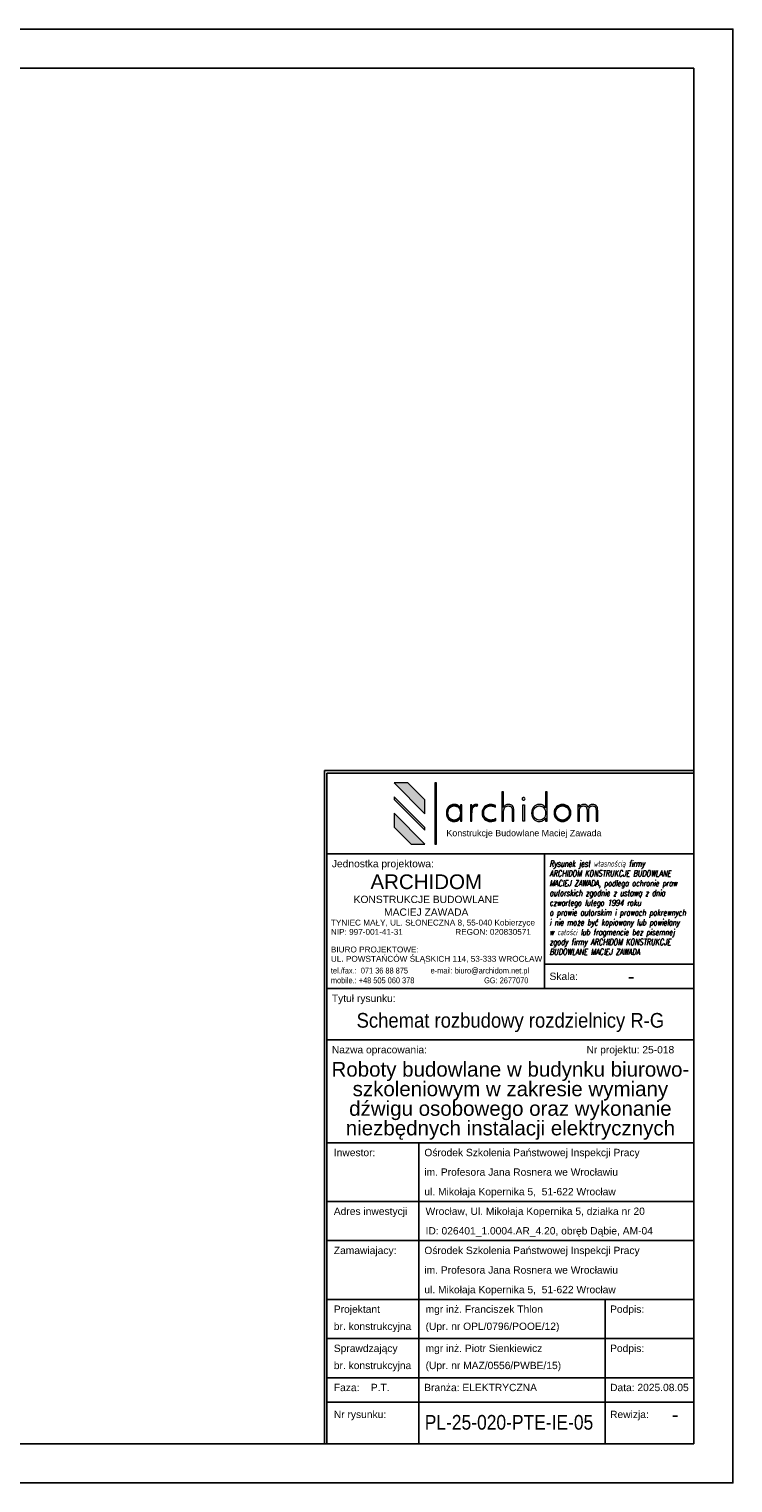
# Model space of a CAD drawing. Header units: millimetres. Extents: x 1729 to 2149, y 1382 to 1679.
# Tile 2 of 2: x 2005 to 2149, y 1382 to 1679. Entities that reach past the tile are written whole.
import ezdxf
from ezdxf.enums import TextEntityAlignment as Align

# ---------------------------------------------------------------- set-up
doc = ezdxf.new("R2010")
doc.units = ezdxf.units.MM
doc.layers.add('FBThlon-opisy', color=7, linetype='Continuous')
doc.styles.add('Logo1', font='arial.ttf', dxfattribs={"height": 13})
doc.styles.get("Standard").update_dxf_attribs({"font": 'ARIAL.TTF'})
doc.styles.add('Zwykły 20', font='romans.shx', dxfattribs={"width": 0.8, "oblique": 10, "height": 3})

# ---------------------------------------------------------------- blocks, each defined once
blk = doc.blocks.new('Logo_archidom_2018_black')
at = {"lineweight": 0}
h = blk.add_hatch(color=256, dxfattribs=at)
h.dxf.hatch_style = 2
h.paths.add_polyline_path([(-181.7, 145), (-210, 145), (-147, 82), (-147, 110.3)])
h = blk.add_hatch(color=256, dxfattribs=at)
h.dxf.hatch_style = 2
h.paths.add_polyline_path([(-123, 145), (-127, 145), (-127, 20), (-123, 20)])
h = blk.add_hatch(color=256, dxfattribs=at)
h.dxf.hatch_style = 2
edge = h.paths.add_edge_path()
edge.add_spline(control_points=[(34.9, 66.8), (34.9, 66.8), (31.7, 66.8), (31.7, 66.8), (31.7, 66.8), (31.7, 87.6), (31.7, 87.6), (31.7, 91.2), (31, 93.8), (29.7, 95.5), (28.5, 97.1), (26.4, 97.9), (23.5, 97.9), (20.1, 97.9), (17.5, 96.7), (16, 94.3), (14.4, 91.9), (13.6, 88.1), (13.6, 82.9), (13.6, 82.9), (13.6, 66.8), (13.6, 66.8), (13.6, 66.8), (10.3, 66.8), (10.3, 66.8), (10.3, 66.8), (10.3, 126.5), (10.3, 126.5), (10.3, 126.5), (13.6, 126.5), (13.6, 126.5), (13.6, 126.5), (13.6, 94.6), (13.6, 94.6), (14.7, 97), (16, 98.7), (17.7, 99.6), (19.3, 100.5), (21.5, 101), (24.4, 101), (27.6, 101), (30.2, 99.9), (32.1, 97.8), (34, 95.6), (34.9, 92.7), (34.9, 88.9), (34.9, 88.9), (34.9, 66.8), (34.9, 66.8)], knot_values=[0, 0, 0, 0, 1, 1, 1, 2, 2, 2, 3, 3, 3, 4, 4, 4, 5, 5, 5, 6, 6, 6, 7, 7, 7, 8, 8, 8, 9, 9, 9, 10, 10, 10, 11, 11, 11, 12, 12, 12, 13, 13, 13, 14, 14, 14, 15, 15, 15, 16, 16, 16, 16], degree=3, periodic=1)
h = blk.add_hatch(color=256, dxfattribs=at)
h.dxf.hatch_style = 2
edge = h.paths.add_edge_path()
edge.add_spline(control_points=[(103, 66.8), (103, 66.8), (99.8, 66.8), (99.8, 66.8), (99.8, 66.8), (99.8, 73.2), (99.8, 73.2), (98.3, 70.7), (96.5, 68.9), (94.4, 67.8), (92.3, 66.7), (89.8, 66.1), (86.9, 66.1), (82.3, 66.1), (78.5, 67.7), (75.6, 70.8), (72.7, 73.9), (71.2, 78), (71.2, 83.2), (71.2, 88.5), (72.6, 92.8), (75.5, 96), (78.4, 99.3), (82.1, 101), (86.7, 101), (90.2, 101), (92.9, 100.4), (94.8, 99.3), (96.7, 98.2), (98.4, 96.4), (99.8, 93.9), (99.8, 93.9), (99.8, 126.5), (99.8, 126.5), (99.8, 126.5), (103, 126.5), (103, 126.5), (103, 126.5), (103, 66.8), (103, 66.8)], knot_values=[0, 0, 0, 0, 1, 1, 1, 2, 2, 2, 3, 3, 3, 4, 4, 4, 5, 5, 5, 6, 6, 6, 7, 7, 7, 8, 8, 8, 9, 9, 9, 10, 10, 10, 11, 11, 11, 12, 12, 12, 13, 13, 13, 13], degree=3, periodic=1)
edge = h.paths.add_edge_path()
edge.add_spline(control_points=[(99.8, 83.6), (99.8, 88), (98.6, 91.5), (96.3, 94.1), (93.9, 96.6), (90.8, 97.9), (86.9, 97.9), (83.2, 97.9), (80.2, 96.6), (77.9, 93.9), (75.6, 91.2), (74.5, 87.6), (74.5, 83.2), (74.5, 78.9), (75.6, 75.5), (78, 72.9), (80.3, 70.4), (83.4, 69.1), (87.3, 69.1), (91.1, 69.1), (94.2, 70.4), (96.4, 73.1), (98.7, 75.7), (99.8, 79.2), (99.8, 83.6)], knot_values=[0, 0, 0, 0, 1, 1, 1, 2, 2, 2, 3, 3, 3, 4, 4, 4, 5, 5, 5, 6, 6, 6, 7, 7, 7, 8, 8, 8, 8], degree=3, periodic=0)
h = blk.add_hatch(color=256, dxfattribs=at)
h.dxf.hatch_style = 2
h.paths.add_polyline_path([(-210, 116.8), (-210, 111.2), (-147, 48.2), (-147, 53.8)])
h = blk.add_hatch(color=256, dxfattribs=at)
h.dxf.hatch_style = 2
edge = h.paths.add_edge_path()
edge.add_spline(control_points=[(-71.2, 66.8), (-71.2, 66.8), (-74.4, 66.8), (-74.4, 66.8), (-74.4, 66.8), (-74.4, 73.2), (-74.4, 73.2), (-75.9, 70.7), (-77.7, 68.9), (-79.8, 67.8), (-81.9, 66.7), (-84.4, 66.1), (-87.3, 66.1), (-92, 66.1), (-95.7, 67.7), (-98.7, 70.8), (-101.6, 73.9), (-103, 78), (-103, 83.2), (-103, 88.5), (-101.6, 92.8), (-98.7, 96), (-95.8, 99.3), (-92.1, 101), (-87.5, 101), (-84.2, 101), (-81.6, 100.4), (-79.6, 99.3), (-77.6, 98.2), (-75.8, 96.4), (-74.4, 93.9), (-74.4, 93.9), (-74.4, 100.2), (-74.4, 100.2), (-74.4, 100.2), (-71.2, 100.2), (-71.2, 100.2), (-71.2, 100.2), (-71.2, 66.8), (-71.2, 66.8)], knot_values=[0, 0, 0, 0, 1, 1, 1, 2, 2, 2, 3, 3, 3, 4, 4, 4, 5, 5, 5, 6, 6, 6, 7, 7, 7, 8, 8, 8, 9, 9, 9, 10, 10, 10, 11, 11, 11, 12, 12, 12, 13, 13, 13, 13], degree=3, periodic=1)
edge = h.paths.add_edge_path()
edge.add_spline(control_points=[(-74.4, 83.6), (-74.4, 88), (-75.6, 91.5), (-77.9, 94.1), (-80.3, 96.6), (-83.4, 97.9), (-87.3, 97.9), (-91, 97.9), (-94, 96.6), (-96.3, 93.9), (-98.6, 91.2), (-99.8, 87.6), (-99.8, 83.2), (-99.8, 78.9), (-98.6, 75.5), (-96.3, 72.9), (-93.9, 70.4), (-90.8, 69.1), (-86.9, 69.1), (-83.1, 69.1), (-80.1, 70.4), (-77.8, 73.1), (-75.6, 75.7), (-74.4, 79.2), (-74.4, 83.6)], knot_values=[0, 0, 0, 0, 1, 1, 1, 2, 2, 2, 3, 3, 3, 4, 4, 4, 5, 5, 5, 6, 6, 6, 7, 7, 7, 8, 8, 8, 8], degree=3, periodic=0)
h = blk.add_hatch(color=256, dxfattribs=at)
h.dxf.hatch_style = 2
edge = h.paths.add_edge_path()
edge.add_spline(control_points=[(-39, 100.2), (-39, 100.2), (-40.1, 97.2), (-40.1, 97.2), (-40.5, 97.4), (-40.9, 97.6), (-41.4, 97.7), (-41.9, 97.9), (-42.4, 97.9), (-42.9, 97.9), (-45.6, 97.9), (-47.5, 96.6), (-48.8, 93.8), (-50.1, 91.1), (-50.7, 86.9), (-50.7, 81.3), (-50.7, 81.3), (-50.7, 66.8), (-50.7, 66.8), (-50.7, 66.8), (-53.9, 66.8), (-53.9, 66.8), (-53.9, 66.8), (-53.9, 100.2), (-53.9, 100.2), (-53.9, 100.2), (-50.7, 100.2), (-50.7, 100.2), (-50.7, 100.2), (-50.7, 94.9), (-50.7, 94.9), (-49.9, 97), (-48.9, 98.6), (-47.5, 99.5), (-46.2, 100.5), (-44.4, 101), (-42.2, 101), (-41.6, 101), (-41, 100.9), (-40.5, 100.8), (-39.9, 100.6), (-39.5, 100.5), (-39, 100.2)], knot_values=[0, 0, 0, 0, 1, 1, 1, 2, 2, 2, 3, 3, 3, 4, 4, 4, 5, 5, 5, 6, 6, 6, 7, 7, 7, 8, 8, 8, 9, 9, 9, 10, 10, 10, 11, 11, 11, 12, 12, 12, 13, 13, 13, 14, 14, 14, 14], degree=3, periodic=0)
h = blk.add_hatch(color=256, dxfattribs=at)
h.dxf.hatch_style = 2
edge = h.paths.add_edge_path()
edge.add_spline(control_points=[(-1.7, 68.5), (-3.3, 67.7), (-5.1, 67.1), (-7, 66.7), (-8.8, 66.3), (-10.9, 66.1), (-13, 66.1), (-18, 66.1), (-22.1, 67.7), (-25.3, 70.9), (-28.5, 74.1), (-30.1, 78.3), (-30.1, 83.3), (-30.1, 88.6), (-28.4, 92.8), (-25.1, 96.1), (-21.8, 99.3), (-17.4, 101), (-12.1, 101), (-10.3, 101), (-8.6, 100.8), (-7, 100.4), (-5.4, 99.9), (-3.8, 99.3), (-2.3, 98.5), (-2.3, 98.5), (-2.3, 95.2), (-2.3, 95.2), (-3.8, 96.1), (-5.4, 96.8), (-7.1, 97.2), (-8.7, 97.7), (-10.4, 97.9), (-12.1, 97.9), (-16.7, 97.9), (-20.3, 96.6), (-22.9, 93.9), (-25.5, 91.2), (-26.8, 87.6), (-26.8, 83), (-26.8, 79), (-25.5, 75.6), (-22.7, 73), (-20, 70.4), (-16.5, 69.1), (-12.1, 69.1), (-10.1, 69.1), (-8.3, 69.4), (-6.6, 69.8), (-4.8, 70.3), (-3.2, 71), (-1.7, 71.9), (-1.7, 71.9), (-1.7, 68.5), (-1.7, 68.5)], knot_values=[0, 0, 0, 0, 1, 1, 1, 2, 2, 2, 3, 3, 3, 4, 4, 4, 5, 5, 5, 6, 6, 6, 7, 7, 7, 8, 8, 8, 9, 9, 9, 10, 10, 10, 11, 11, 11, 12, 12, 12, 13, 13, 13, 14, 14, 14, 15, 15, 15, 16, 16, 16, 17, 17, 17, 18, 18, 18, 18], degree=3, periodic=0)
h = blk.add_hatch(color=256, dxfattribs=at)
h.dxf.hatch_style = 2
edge = h.paths.add_edge_path()
edge.add_spline(control_points=[(57.7, 112.4), (57.7, 111.6), (57.5, 110.9), (56.9, 110.3), (56.3, 109.8), (55.6, 109.5), (54.8, 109.5), (54, 109.5), (53.4, 109.8), (52.8, 110.3), (52.2, 110.9), (51.9, 111.6), (51.9, 112.4), (51.9, 113.2), (52.2, 113.9), (52.8, 114.4), (53.4, 115), (54, 115.3), (54.8, 115.3), (55.6, 115.3), (56.3, 115), (56.9, 114.4), (57.5, 113.9), (57.7, 113.2), (57.7, 112.4)], knot_values=[0, 0, 0, 0, 1, 1, 1, 2, 2, 2, 3, 3, 3, 4, 4, 4, 5, 5, 5, 6, 6, 6, 7, 7, 7, 8, 8, 8, 8], degree=3, periodic=0)
h.paths.add_polyline_path([(56.5, 66.8), (53.3, 66.8), (53.3, 100.2), (56.5, 100.2)])
h = blk.add_hatch(color=256, dxfattribs=at)
h.dxf.hatch_style = 2
edge = h.paths.add_edge_path()
edge.add_spline(control_points=[(151.6, 83.7), (151.6, 78.8), (149.9, 74.6), (146.5, 71.2), (143.1, 67.8), (139, 66.1), (134.2, 66.1), (129.4, 66.1), (125.4, 67.8), (122, 71.2), (118.6, 74.6), (117, 78.8), (117, 83.7), (117, 88.5), (118.6, 92.6), (122, 96), (125.3, 99.3), (129.4, 101), (134.2, 101), (139.1, 101), (143.2, 99.3), (146.6, 96), (149.9, 92.6), (151.6, 88.5), (151.6, 83.7)], knot_values=[0, 0, 0, 0, 1, 1, 1, 2, 2, 2, 3, 3, 3, 4, 4, 4, 5, 5, 5, 6, 6, 6, 7, 7, 7, 8, 8, 8, 8], degree=3, periodic=0)
edge = h.paths.add_edge_path()
edge.add_spline(control_points=[(148.3, 83.6), (148.3, 87.6), (147, 91), (144.3, 93.8), (141.6, 96.6), (138.3, 97.9), (134.3, 97.9), (130.4, 97.9), (127, 96.6), (124.3, 93.8), (121.6, 91.1), (120.2, 87.7), (120.2, 83.6), (120.2, 79.5), (121.6, 76.1), (124.3, 73.3), (127.1, 70.5), (130.4, 69.1), (134.3, 69.1), (138.2, 69.1), (141.5, 70.5), (144.3, 73.3), (147, 76.1), (148.3, 79.5), (148.3, 83.6)], knot_values=[0, 0, 0, 0, 1, 1, 1, 2, 2, 2, 3, 3, 3, 4, 4, 4, 5, 5, 5, 6, 6, 6, 7, 7, 7, 8, 8, 8, 8], degree=3, periodic=0)
h = blk.add_hatch(color=256, dxfattribs=at)
h.dxf.hatch_style = 2
edge = h.paths.add_edge_path()
edge.add_spline(control_points=[(206.4, 66.8), (206.4, 66.8), (203.1, 66.8), (203.1, 66.8), (203.1, 66.8), (203.1, 87.6), (203.1, 87.6), (203.1, 91.1), (202.6, 93.7), (201.4, 95.4), (200.3, 97.1), (198.5, 97.9), (196, 97.9), (193, 97.9), (190.9, 97), (189.7, 95.1), (188.5, 93.2), (187.9, 89.4), (187.9, 83.6), (187.9, 83.6), (187.9, 66.8), (187.9, 66.8), (187.9, 66.8), (184.7, 66.8), (184.7, 66.8), (184.7, 66.8), (184.7, 87.6), (184.7, 87.6), (184.7, 91.2), (184.1, 93.9), (183, 95.5), (182, 97.1), (180.1, 97.9), (177.6, 97.9), (174.4, 97.9), (172.2, 96.8), (170.8, 94.4), (169.4, 92.1), (168.8, 88.2), (168.8, 82.9), (168.8, 82.9), (168.8, 66.8), (168.8, 66.8), (168.8, 66.8), (165.5, 66.8), (165.5, 66.8), (165.5, 66.8), (165.5, 100.2), (165.5, 100.2), (165.5, 100.2), (168.8, 100.2), (168.8, 100.2), (168.8, 100.2), (168.8, 95.2), (168.8, 95.2), (169.5, 97.1), (170.7, 98.5), (172.2, 99.5), (173.8, 100.5), (175.8, 101), (178.2, 101), (180.2, 101), (182, 100.5), (183.6, 99.4), (185.2, 98.4), (186.3, 96.9), (187, 95), (187.8, 97), (189, 98.5), (190.5, 99.5), (192.1, 100.5), (194.1, 101), (196.6, 101), (199.5, 101), (201.9, 99.9), (203.7, 97.7), (205.5, 95.5), (206.4, 92.6), (206.4, 88.9), (206.4, 88.9), (206.4, 66.8), (206.4, 66.8)], knot_values=[0, 0, 0, 0, 1, 1, 1, 2, 2, 2, 3, 3, 3, 4, 4, 4, 5, 5, 5, 6, 6, 6, 7, 7, 7, 8, 8, 8, 9, 9, 9, 10, 10, 10, 11, 11, 11, 12, 12, 12, 13, 13, 13, 14, 14, 14, 15, 15, 15, 16, 16, 16, 17, 17, 17, 18, 18, 18, 19, 19, 19, 20, 20, 20, 21, 21, 21, 22, 22, 22, 23, 23, 23, 24, 24, 24, 25, 25, 25, 26, 26, 26, 27, 27, 27, 27], degree=3, periodic=1)
h = blk.add_hatch(color=256, dxfattribs=at)
h.dxf.hatch_style = 2
h.paths.add_polyline_path([(-210, 83), (-210, 54.7), (-175.3, 20), (-147, 20)])
for p, q in [((-181.7, 145), (-210, 145)), ((-147, 82), (-210, 145)), ((-147, 110.3), (-181.7, 145)), ((-210, 116.8), (-210, 111.2)), ((-147, 53.8), (-210, 116.8)), ((-147, 48.2), (-210, 111.2)), ((-147, 82), (-147, 110.3)), ((-210, 83), (-210, 54.7)), ((-147, 20), (-210, 83)), ((-175.3, 20), (-210, 54.7)), ((-147, 48.2), (-147, 53.8)), ((-175.3, 20), (-147, 20))]:
    blk.add_line(p, q, dxfattribs=at)
for points in [[(-123, 20), (-123, 145), (-127, 145), (-127, 20), (-123, 20)], [(56.5, 66.8), (53.3, 66.8), (53.3, 100.2), (56.5, 100.2), (56.5, 66.8)]]:
    blk.add_lwpolyline(points, dxfattribs=at)
for points, knots in [([(34.9, 66.8), (34.9, 66.8), (31.7, 66.8), (31.7, 66.8), (31.7, 66.8), (31.7, 87.6), (31.7, 87.6), (31.7, 91.2), (31, 93.8), (29.7, 95.5), (28.5, 97.1), (26.4, 97.9), (23.5, 97.9), (20.1, 97.9), (17.5, 96.7), (16, 94.3), (14.4, 91.9), (13.6, 88.1), (13.6, 82.9), (13.6, 82.9), (13.6, 66.8), (13.6, 66.8), (13.6, 66.8), (10.3, 66.8), (10.3, 66.8), (10.3, 66.8), (10.3, 126.5), (10.3, 126.5), (10.3, 126.5), (13.6, 126.5), (13.6, 126.5), (13.6, 126.5), (13.6, 94.6), (13.6, 94.6), (14.7, 97), (16, 98.7), (17.7, 99.6), (19.3, 100.5), (21.5, 101), (24.4, 101), (27.6, 101), (30.2, 99.9), (32.1, 97.8), (34, 95.6), (34.9, 92.7), (34.9, 88.9), (34.9, 88.9), (34.9, 66.8), (34.9, 66.8)], [0, 0, 0, 0, 1, 1, 1, 2, 2, 2, 3, 3, 3, 4, 4, 4, 5, 5, 5, 6, 6, 6, 7, 7, 7, 8, 8, 8, 9, 9, 9, 10, 10, 10, 11, 11, 11, 12, 12, 12, 13, 13, 13, 14, 14, 14, 15, 15, 15, 16, 16, 16, 16]), ([(103, 66.8), (103, 66.8), (99.8, 66.8), (99.8, 66.8), (99.8, 66.8), (99.8, 73.2), (99.8, 73.2), (98.3, 70.7), (96.5, 68.9), (94.4, 67.8), (92.3, 66.7), (89.8, 66.1), (86.9, 66.1), (82.3, 66.1), (78.5, 67.7), (75.6, 70.8), (72.7, 73.9), (71.2, 78), (71.2, 83.2), (71.2, 88.5), (72.6, 92.8), (75.5, 96), (78.4, 99.3), (82.1, 101), (86.7, 101), (90.2, 101), (92.9, 100.4), (94.8, 99.3), (96.7, 98.2), (98.4, 96.4), (99.8, 93.9), (99.8, 93.9), (99.8, 126.5), (99.8, 126.5), (99.8, 126.5), (103, 126.5), (103, 126.5), (103, 126.5), (103, 66.8), (103, 66.8)], [0, 0, 0, 0, 1, 1, 1, 2, 2, 2, 3, 3, 3, 4, 4, 4, 5, 5, 5, 6, 6, 6, 7, 7, 7, 8, 8, 8, 9, 9, 9, 10, 10, 10, 11, 11, 11, 12, 12, 12, 13, 13, 13, 13]), ([(-71.2, 66.8), (-71.2, 66.8), (-74.4, 66.8), (-74.4, 66.8), (-74.4, 66.8), (-74.4, 73.2), (-74.4, 73.2), (-75.9, 70.7), (-77.7, 68.9), (-79.8, 67.8), (-81.9, 66.7), (-84.4, 66.1), (-87.3, 66.1), (-92, 66.1), (-95.7, 67.7), (-98.7, 70.8), (-101.6, 73.9), (-103, 78), (-103, 83.2), (-103, 88.5), (-101.6, 92.8), (-98.7, 96), (-95.8, 99.3), (-92.1, 101), (-87.5, 101), (-84.2, 101), (-81.6, 100.4), (-79.6, 99.3), (-77.6, 98.2), (-75.8, 96.4), (-74.4, 93.9), (-74.4, 93.9), (-74.4, 100.2), (-74.4, 100.2), (-74.4, 100.2), (-71.2, 100.2), (-71.2, 100.2), (-71.2, 100.2), (-71.2, 66.8), (-71.2, 66.8)], [0, 0, 0, 0, 1, 1, 1, 2, 2, 2, 3, 3, 3, 4, 4, 4, 5, 5, 5, 6, 6, 6, 7, 7, 7, 8, 8, 8, 9, 9, 9, 10, 10, 10, 11, 11, 11, 12, 12, 12, 13, 13, 13, 13]), ([(-74.4, 83.6), (-74.4, 88), (-75.6, 91.5), (-77.9, 94.1), (-80.3, 96.6), (-83.4, 97.9), (-87.3, 97.9), (-91, 97.9), (-94, 96.6), (-96.3, 93.9), (-98.6, 91.2), (-99.8, 87.6), (-99.8, 83.2), (-99.8, 78.9), (-98.6, 75.5), (-96.3, 72.9), (-93.9, 70.4), (-90.8, 69.1), (-86.9, 69.1), (-83.1, 69.1), (-80.1, 70.4), (-77.8, 73.1), (-75.6, 75.7), (-74.4, 79.2), (-74.4, 83.6)], [0, 0, 0, 0, 1, 1, 1, 2, 2, 2, 3, 3, 3, 4, 4, 4, 5, 5, 5, 6, 6, 6, 7, 7, 7, 8, 8, 8, 8]), ([(-39, 100.2), (-39, 100.2), (-40.1, 97.2), (-40.1, 97.2), (-40.5, 97.4), (-40.9, 97.6), (-41.4, 97.7), (-41.9, 97.9), (-42.4, 97.9), (-42.9, 97.9), (-45.6, 97.9), (-47.5, 96.6), (-48.8, 93.8), (-50.1, 91.1), (-50.7, 86.9), (-50.7, 81.3), (-50.7, 81.3), (-50.7, 66.8), (-50.7, 66.8), (-50.7, 66.8), (-53.9, 66.8), (-53.9, 66.8), (-53.9, 66.8), (-53.9, 100.2), (-53.9, 100.2), (-53.9, 100.2), (-50.7, 100.2), (-50.7, 100.2), (-50.7, 100.2), (-50.7, 94.9), (-50.7, 94.9), (-49.9, 97), (-48.9, 98.6), (-47.5, 99.5), (-46.2, 100.5), (-44.4, 101), (-42.2, 101), (-41.6, 101), (-41, 100.9), (-40.5, 100.8), (-39.9, 100.6), (-39.5, 100.5), (-39, 100.2)], [0, 0, 0, 0, 1, 1, 1, 2, 2, 2, 3, 3, 3, 4, 4, 4, 5, 5, 5, 6, 6, 6, 7, 7, 7, 8, 8, 8, 9, 9, 9, 10, 10, 10, 11, 11, 11, 12, 12, 12, 13, 13, 13, 14, 14, 14, 14]), ([(-1.7, 68.5), (-3.3, 67.7), (-5.1, 67.1), (-7, 66.7), (-8.8, 66.3), (-10.9, 66.1), (-13, 66.1), (-18, 66.1), (-22.1, 67.7), (-25.3, 70.9), (-28.5, 74.1), (-30.1, 78.3), (-30.1, 83.3), (-30.1, 88.6), (-28.4, 92.8), (-25.1, 96.1), (-21.8, 99.3), (-17.4, 101), (-12.1, 101), (-10.3, 101), (-8.6, 100.8), (-7, 100.4), (-5.4, 99.9), (-3.8, 99.3), (-2.3, 98.5), (-2.3, 98.5), (-2.3, 95.2), (-2.3, 95.2), (-3.8, 96.1), (-5.4, 96.8), (-7.1, 97.2), (-8.7, 97.7), (-10.4, 97.9), (-12.1, 97.9), (-16.7, 97.9), (-20.3, 96.6), (-22.9, 93.9), (-25.5, 91.2), (-26.8, 87.6), (-26.8, 83), (-26.8, 79), (-25.5, 75.6), (-22.7, 73), (-20, 70.4), (-16.5, 69.1), (-12.1, 69.1), (-10.1, 69.1), (-8.3, 69.4), (-6.6, 69.8), (-4.8, 70.3), (-3.2, 71), (-1.7, 71.9), (-1.7, 71.9), (-1.7, 68.5), (-1.7, 68.5)], [0, 0, 0, 0, 1, 1, 1, 2, 2, 2, 3, 3, 3, 4, 4, 4, 5, 5, 5, 6, 6, 6, 7, 7, 7, 8, 8, 8, 9, 9, 9, 10, 10, 10, 11, 11, 11, 12, 12, 12, 13, 13, 13, 14, 14, 14, 15, 15, 15, 16, 16, 16, 17, 17, 17, 18, 18, 18, 18]), ([(57.7, 112.4), (57.7, 111.6), (57.5, 110.9), (56.9, 110.3), (56.3, 109.8), (55.6, 109.5), (54.8, 109.5), (54, 109.5), (53.4, 109.8), (52.8, 110.3), (52.2, 110.9), (51.9, 111.6), (51.9, 112.4), (51.9, 113.2), (52.2, 113.9), (52.8, 114.4), (53.4, 115), (54, 115.3), (54.8, 115.3), (55.6, 115.3), (56.3, 115), (56.9, 114.4), (57.5, 113.9), (57.7, 113.2), (57.7, 112.4)], [0, 0, 0, 0, 1, 1, 1, 2, 2, 2, 3, 3, 3, 4, 4, 4, 5, 5, 5, 6, 6, 6, 7, 7, 7, 8, 8, 8, 8]), ([(99.8, 83.6), (99.8, 88), (98.6, 91.5), (96.3, 94.1), (93.9, 96.6), (90.8, 97.9), (86.9, 97.9), (83.2, 97.9), (80.2, 96.6), (77.9, 93.9), (75.6, 91.2), (74.5, 87.6), (74.5, 83.2), (74.5, 78.9), (75.6, 75.5), (78, 72.9), (80.3, 70.4), (83.4, 69.1), (87.3, 69.1), (91.1, 69.1), (94.2, 70.4), (96.4, 73.1), (98.7, 75.7), (99.8, 79.2), (99.8, 83.6)], [0, 0, 0, 0, 1, 1, 1, 2, 2, 2, 3, 3, 3, 4, 4, 4, 5, 5, 5, 6, 6, 6, 7, 7, 7, 8, 8, 8, 8]), ([(151.6, 83.7), (151.6, 78.8), (149.9, 74.6), (146.5, 71.2), (143.1, 67.8), (139, 66.1), (134.2, 66.1), (129.4, 66.1), (125.4, 67.8), (122, 71.2), (118.6, 74.6), (117, 78.8), (117, 83.7), (117, 88.5), (118.6, 92.6), (122, 96), (125.3, 99.3), (129.4, 101), (134.2, 101), (139.1, 101), (143.2, 99.3), (146.6, 96), (149.9, 92.6), (151.6, 88.5), (151.6, 83.7)], [0, 0, 0, 0, 1, 1, 1, 2, 2, 2, 3, 3, 3, 4, 4, 4, 5, 5, 5, 6, 6, 6, 7, 7, 7, 8, 8, 8, 8]), ([(148.3, 83.6), (148.3, 87.6), (147, 91), (144.3, 93.8), (141.6, 96.6), (138.3, 97.9), (134.3, 97.9), (130.4, 97.9), (127, 96.6), (124.3, 93.8), (121.6, 91.1), (120.2, 87.7), (120.2, 83.6), (120.2, 79.5), (121.6, 76.1), (124.3, 73.3), (127.1, 70.5), (130.4, 69.1), (134.3, 69.1), (138.2, 69.1), (141.5, 70.5), (144.3, 73.3), (147, 76.1), (148.3, 79.5), (148.3, 83.6)], [0, 0, 0, 0, 1, 1, 1, 2, 2, 2, 3, 3, 3, 4, 4, 4, 5, 5, 5, 6, 6, 6, 7, 7, 7, 8, 8, 8, 8]), ([(206.4, 66.8), (206.4, 66.8), (203.1, 66.8), (203.1, 66.8), (203.1, 66.8), (203.1, 87.6), (203.1, 87.6), (203.1, 91.1), (202.6, 93.7), (201.4, 95.4), (200.3, 97.1), (198.5, 97.9), (196, 97.9), (193, 97.9), (190.9, 97), (189.7, 95.1), (188.5, 93.2), (187.9, 89.4), (187.9, 83.6), (187.9, 83.6), (187.9, 66.8), (187.9, 66.8), (187.9, 66.8), (184.7, 66.8), (184.7, 66.8), (184.7, 66.8), (184.7, 87.6), (184.7, 87.6), (184.7, 91.2), (184.1, 93.9), (183, 95.5), (182, 97.1), (180.1, 97.9), (177.6, 97.9), (174.4, 97.9), (172.2, 96.8), (170.8, 94.4), (169.4, 92.1), (168.8, 88.2), (168.8, 82.9), (168.8, 82.9), (168.8, 66.8), (168.8, 66.8), (168.8, 66.8), (165.5, 66.8), (165.5, 66.8), (165.5, 66.8), (165.5, 100.2), (165.5, 100.2), (165.5, 100.2), (168.8, 100.2), (168.8, 100.2), (168.8, 100.2), (168.8, 95.2), (168.8, 95.2), (169.5, 97.1), (170.7, 98.5), (172.2, 99.5), (173.8, 100.5), (175.8, 101), (178.2, 101), (180.2, 101), (182, 100.5), (183.6, 99.4), (185.2, 98.4), (186.3, 96.9), (187, 95), (187.8, 97), (189, 98.5), (190.5, 99.5), (192.1, 100.5), (194.1, 101), (196.6, 101), (199.5, 101), (201.9, 99.9), (203.7, 97.7), (205.5, 95.5), (206.4, 92.6), (206.4, 88.9), (206.4, 88.9), (206.4, 66.8), (206.4, 66.8)], [0, 0, 0, 0, 1, 1, 1, 2, 2, 2, 3, 3, 3, 4, 4, 4, 5, 5, 5, 6, 6, 6, 7, 7, 7, 8, 8, 8, 9, 9, 9, 10, 10, 10, 11, 11, 11, 12, 12, 12, 13, 13, 13, 14, 14, 14, 15, 15, 15, 16, 16, 16, 17, 17, 17, 18, 18, 18, 19, 19, 19, 20, 20, 20, 21, 21, 21, 22, 22, 22, 23, 23, 23, 24, 24, 24, 25, 25, 25, 26, 26, 26, 27, 27, 27, 27])]:
    blk.add_open_spline(points, degree=3, knots=knots, dxfattribs=at)
at = {"lineweight": 0, "ltscale": 5}
for p in [(-230, 165), (0, 165), (230, 165), (-230, 0), (0, 0), (230, 0)]:
    blk.add_point(p, dxfattribs=at)
at = {"lineweight": 0, "style": 'Logo1'}
blk.add_text('Konstrukcje Budowlane Maciej Zawada', height=13, dxfattribs=at).set_placement((-103, 42.5), align=Align.MIDDLE_LEFT)

msp = doc.modelspace()

# ---------------------------------------------------------------- linework, layer by layer
msp.add_lwpolyline([(1728.75, 1678.81), (2148.75, 1678.81), (2148.75, 1381.81), (1728.75, 1381.81), (1728.75, 1678.81)])
msp.add_lwpolyline([(1753.75, 1670.81), (2140.75, 1670.81), (2140.75, 1389.81), (1753.75, 1389.81)], close=True)
at = {"layer": 'FBThlon-opisy'}
for p, q in [((2065.25, 1527.32), (2140.75, 1527.32)), ((2065.25, 1527.32), (2140.75, 1527.32)), ((2065.25, 1527.32), (2065.25, 1451.32)), ((2065.25, 1527.32), (2065.25, 1389.81)), ((2065.75, 1526.82), (2140.75, 1526.82)), ((2065.75, 1526.82), (2065.75, 1520.07)), ((2140.75, 1448.36), (2140.75, 1526.82)), ((2065.75, 1510.32), (2140.75, 1510.32)), ((2110.25, 1482.81), (2110.25, 1510.32)), ((2140.75, 1487.81), (2110.25, 1487.81)), ((2110.25, 1482.81), (2065.75, 1482.81)), ((2140.75, 1482.81), (2110.25, 1482.81)), ((2140.75, 1472.31), (2065.75, 1472.31)), ((2140.75, 1451.31), (2065.75, 1451.31)), ((2084.54, 1451.31), (2084.54, 1389.81)), ((2084.54, 1451.31), (2084.54, 1389.81)), ((2065.88, 1439.31), (2140.75, 1439.31)), ((2140.75, 1431.31), (2065.75, 1431.31)), ((2140.75, 1419.31), (2065.75, 1419.31)), ((2122.63, 1419.31), (2122.63, 1398.31)), ((2122.63, 1419.31), (2122.63, 1398.31)), ((2140.75, 1411.31), (2065.75, 1411.31)), ((2140.75, 1411.31), (2065.75, 1411.31)), ((2065.75, 1403.31), (2140.75, 1403.31)), ((2065.75, 1403.31), (2140.75, 1403.31)), ((2065.75, 1403.31), (2140.75, 1403.31)), ((2065.75, 1403.31), (2140.75, 1403.31)), ((2065.75, 1398.31), (2140.75, 1398.31)), ((2065.75, 1398.31), (2140.75, 1398.31)), ((2122.63, 1398.31), (2122.63, 1389.81))]:
    msp.add_line(p, q, dxfattribs=at)
msp.add_lwpolyline([(2065.75, 1520.07), (2065.75, 1389.81), (2140.75, 1389.81), (2140.75, 1448.36)], dxfattribs=at)
msp.add_lwpolyline([(2065.75, 1520.07), (2065.75, 1389.81), (2140.75, 1389.81), (2140.75, 1448.36)], dxfattribs=at)

# ---------------------------------------------------------------- block references
at = {"layer": 'FBThlon-opisy', "xscale": 0.1, "yscale": 0.1, "zscale": 0.1}
msp.add_blockref('Logo_archidom_2018_black', (2100.47, 1510.32), dxfattribs=at)

# ---------------------------------------------------------------- texts
at = {"insert": (1876.71, 1641.11), "char_height": 6, "width": 152.0363, "attachment_point": 1}
msp.add_mtext('\\pxqc;SCHEMAT ROZBUDOWY ROZDZIELNICY R-G', dxfattribs=at)
at = {"layer": 'FBThlon-opisy'}
for s, p in [('Jednostka projektowa:', (2066.75, 1508.32)), ('Skala:', (2111.25, 1485.31)), ('Tytuł rysunku:', (2066.75, 1480.81)), ('Nazwa opracowania:', (2066.75, 1470.31)), ('Inwestor:', (2067.15, 1449.31)), ('Ośrodek Szkolenia Państwowej Inspekcji Pracy', (2085.66, 1449.31)), ('im. Profesora Jana Rosnera we Wrocławiu', (2085.66, 1445.31)), ('ul. Mikołaja Kopernika 5,  51-622 Wrocław', (2085.66, 1441.31)), ('Adres inwestycji', (2067.15, 1437.31)), ('Wrocław, Ul. Mikołaja Kopernika 5, działka nr 20', (2085.91, 1437.31)), ('ID: 026401_1.0004.AR_4.20, obręb Dąbie, AM-04', (2085.91, 1433.31)), ('Zamawiajacy:', (2067.15, 1429.31)), ('Ośrodek Szkolenia Państwowej Inspekcji Pracy', (2085.66, 1429.31)), ('im. Profesora Jana Rosnera we Wrocławiu', (2085.66, 1425.31)), ('ul. Mikołaja Kopernika 5,  51-622 Wrocław', (2085.66, 1421.31)), ('Projektant', (2067.15, 1417.31)), ('Projektant', (2067.15, 1417.31)), ('mgr inż. Franciszek Thlon', (2085.91, 1417.31)), ('Podpis:', (2123.63, 1417.31)), ('Podpis:', (2123.63, 1417.31)), ('br. konstrukcyjna', (2067.15, 1413.81)), ('br. konstrukcyjna', (2067.15, 1413.81)), ('(Upr. nr OPL/0796/POOE/12)', (2085.91, 1413.81)), ('Sprawdzający', (2067.15, 1409.31)), ('Sprawdzający', (2067.15, 1409.31)), ('mgr inż. Piotr Sienkiewicz', (2085.91, 1409.31)), ('Podpis:', (2123.63, 1409.31)), ('Podpis:', (2123.63, 1409.31)), ('br. konstrukcyjna', (2067.15, 1405.81)), ('br. konstrukcyjna', (2067.15, 1405.81)), ('(Upr. nr MAZ/0556/PWBE/15)', (2085.91, 1405.81)), ('Faza:    P.T.', (2067.15, 1401.31)), ('Branża: ELEKTRYCZNA', (2085.63, 1401.31)), ('Data: 2025.08.05', (2123.63, 1401.31)), ('Nr rysunku:', (2067.15, 1395.81)), ('Rewizja:', (2123.63, 1395.81))]:
    msp.add_text(s, height=1.5, dxfattribs=at).set_placement(p, align=Align.MIDDLE_LEFT)
at = {"layer": 'FBThlon-opisy', "style": 'Zwykły 20', "oblique": 10, "width": 0.7}
for s, p in [('Rysunek jest własnością firmy', (2111.25, 1508.32)), ('ARCHIDOM KONSTRUKCJE BUDOWLANE', (2111.25, 1506.32)), ('autorskich zgodnie z ustawą z dnia', (2111.25, 1502.32)), ('MACIEJ ZAWADA, podlega ochronie praw', (2111.25, 1504.32)), ('czwartego lutego 1994 roku', (2111.25, 1500.32)), ('o prawie autorskim i prawach pokrewnych', (2111.25, 1498.32)), ('i nie może być kopiowany lub powielany', (2111.25, 1496.32)), ('w całości lub fragmencie bez pisemnej', (2111.25, 1494.32)), ('zgody firmy ARCHIDOM KONSTRUKCJE', (2111.25, 1492.32)), ('BUDOWLANE MACIEJ ZAWADA', (2111.25, 1490.32))]:
    msp.add_text(s, height=1.25, dxfattribs=at).set_placement(p, align=Align.MIDDLE_LEFT)
at = {"layer": 'FBThlon-opisy'}
for s, height, p in [('ARCHIDOM', 3, (2086.05, 1504.62)), ('KONSTRUKCJE BUDOWLANE', 1.5, (2086.05, 1501.02)), ('MACIEJ ZAWADA', 1.5, (2086.05, 1498.42)), ('Roboty budowlane w budynku biurowo-', 3, (2103.25, 1466.31)), ('szkoleniowym w zakresie wymiany', 3, (2103.25, 1462.31)), ('dźwigu osobowego oraz wykonanie', 3, (2103.25, 1458.31)), ('niezbędnych instalacji elektrycznych', 3, (2103.25, 1454.31))]:
    msp.add_text(s, height=height, dxfattribs=at).set_placement(p, align=Align.MIDDLE_CENTER)
for s, p in [('TYNIEC MAŁY, UL. SŁONECZNA 8, 55-040 Kobierzyce', (2066.55, 1495.32)), ('NIP: 997-001-41-31                       REGON: 020830571', (2066.55, 1493.42)), ('BIURO PROJEKTOWE:', (2066.55, 1489.82)), ('UL. POWSTAŃCÓW ŚLĄSKICH 114, 53-333 WROCŁAW ', (2066.55, 1487.92))]:
    msp.add_text(s, height=1.2, dxfattribs=at).set_placement(p, align=Align.BOTTOM_LEFT)
at = {"layer": 'FBThlon-opisy', "width": 0.9}
for s, p in [('tel./fax.:  071 36 88 875           e-mail: biuro@archidom.net.pl', (2066.55, 1485.52)), ('mobile.: +48 505 060 378                                  GG: 2677070', (2066.55, 1483.52))]:
    msp.add_text(s, height=1.2, dxfattribs=at).set_placement(p, align=Align.BOTTOM_LEFT)
at = {"layer": 'FBThlon-opisy'}
for s, height, p in [('-', 3, (2128.62, 1485.31)), ('Nr projektu: 25-018', 1.5, (2136.75, 1470.31)), ('-', 3, (2137.63, 1395.81))]:
    msp.add_text(s, height=height, dxfattribs=at).set_placement(p, align=Align.MIDDLE_RIGHT)
at = {"layer": 'FBThlon-opisy', "width": 0.9}
msp.add_text('Schemat rozbudowy rozdzielnicy R-G', height=3, dxfattribs=at).set_placement((2103.25, 1476.31), align=Align.MIDDLE_CENTER)
at = {"layer": 'FBThlon-opisy', "width": 0.85}
msp.add_text('PL-25-020-PTE-IE-05', height=3, dxfattribs=at).set_placement((2120.19, 1394.19), align=Align.MIDDLE_RIGHT)

doc.saveas('drawing.dxf')
